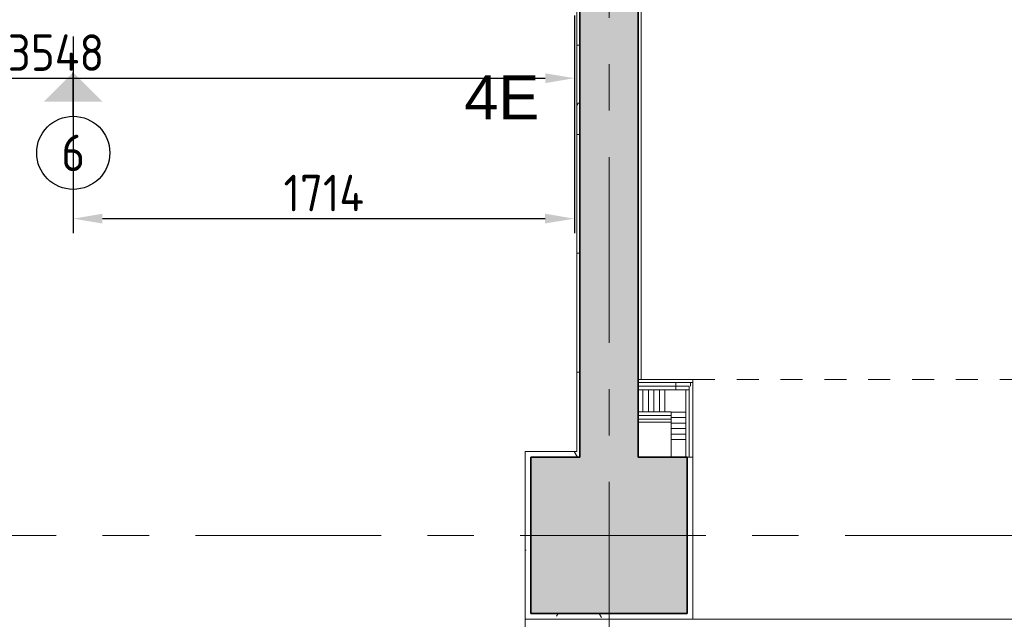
# Model space of a CAD drawing. Extents: x 2820 to 91013, y 1478 to 38178.
# Tile 98 of 182: x 30000 to 33369, y 30041 to 32091. Entities that reach past the tile are written whole.
import ezdxf
from ezdxf.enums import TextEntityAlignment as Align

# ---------------------------------------------------------------- set-up
doc = ezdxf.new("R2010")
doc.units = 0
doc.header["$LTSCALE"] = 50
doc.header["$PDSIZE"] = -5
doc.linetypes.add('Onderlegger 2e verdieping$0$gestippeld-fijn', pattern=[3, 1.5, -1.5])
doc.linetypes.add('Onderlegger 2e verdieping$0$stramien', pattern=[22.225, 12.7, -3.175, 3.175, -3.175])
doc.layers.get('0').update_dxf_attribs({"linetype": 'CONTINUOUS'})
doc.layers.get('DEFPOINTS').update_dxf_attribs({"linetype": 'CONTINUOUS'})
for name, color, linetype in [('AS-A38--_F----5', 2, 'CONTINUOUS'), ('AS-A38--_F---4-', 9, 'CONTINUOUS'), ('AS-I38-M_F----5_Wandmodulen', 7, 'CONTINUOUS'), ('AS-L38--', 7, 'CONTINUOUS'), ('AS-L38--_F----5', 7, 'CONTINUOUS'), ('AS-L38--_F---4-', 7, 'CONTINUOUS'), ('AS-L38--_F-23--', 3, 'CONTINUOUS'), ('AS-L38--_F1-----', 2, 'CONTINUOUS'), ('AS-L38--_F123--', 7, 'CONTINUOUS'), ('AS-M38--_F123--_Wandlengte', 1, 'CONTINUOUS'), ('AS-T38--_F-23--', 7, 'CONTINUOUS'), ('IWTEKST', 2, 'CONTINUOUS')]:
    doc.layers.add(name, color=color, linetype=linetype)
doc.layers.add('AS-I38-1_F----5', color=2, linetype='CONTINUOUS', plot=False)
for name, color, linetype, lineweight in [('Onderlegger 2e verdieping$0$A-DETL', 8, 'CONTINUOUS', 18), ('Onderlegger 2e verdieping$0$A-FLOR-OTLN', 8, 'CONTINUOUS', 18), ('Onderlegger 2e verdieping$0$A-WALL', 8, 'CONTINUOUS', 25), ('Onderlegger 2e verdieping$0$A-WALL-PATT', 8, 'CONTINUOUS', 50), ('Onderlegger 2e verdieping$0$I-WALL', 8, 'CONTINUOUS', 25), ('Onderlegger 2e verdieping$0$S-COLS', 8, 'CONTINUOUS', 18), ('Onderlegger 2e verdieping$0$S-GRID', 8, 'CONTINUOUS', 18)]:
    doc.layers.add(name, color=color, linetype=linetype, lineweight=lineweight)
doc.styles.get("Standard").update_dxf_attribs({"font": 'isocp.shx'})
doc.dimstyles.new('CWall_F2_Wandlengte', dxfattribs={"dimscale": 50, "dimtxt": 2.5, "dimasz": 2, "dimexe": 1, "dimexo": 1, "dimgap": 0.5, "dimtad": 1, "dimdec": 0, "dimdsep": 46, "dimtxsty": 'Standard', "dimcen": 2.5, "dimclrt": 2, "dimadec": 0, "dimazin": 0, "dimtfac": 1, "dimtdec": 0, "dimtix": 1, "dimtmove": 2, "dimatfit": 0, "dimfxl": 0, "dimtolj": 1, "dimtzin": 0, "dimarcsym": 0})
pattern_1 = [(0, (0, 0), (406.4, 101.6), [33.528, -271.272, 33.528, -271.272, -1625.6]), (0, (0, 0), (406.4, 101.6), [-609.6, 33.528, -576.072, 33.528, -271.272, -711.2]), (0, (0, 0), (406.4, 101.6), [-1524, 33.528, -169.672, 33.528, -474.472]), (120, (152.4, 50.8), (-291.18818, 301.15272), [33.528, -271.272, 33.528, -271.272, -1625.6]), (120, (152.4, 50.8), (-291.18818, 301.15272), [-609.6, 33.528, -576.072, 33.528, -271.272, -711.2]), (120, (152.4, 50.8), (-291.18818, 301.15272), [-1524, 33.528, -169.672, 33.528, -474.472]), (240, (203.2, 254), (-115.21182, -402.75272), [33.528, -271.272, 33.528, -271.272, -1625.6]), (240, (203.2, 254), (-115.21182, -402.75272), [-609.6, 33.528, -576.072, 33.528, -271.272, -711.2]), (240, (203.2, 254), (-115.21182, -402.75272), [-1524, 33.528, -169.672, 33.528, -474.472])]
pattern_2 = [(270, (36394.93, 30860.7), (500, 2e-12), []), (270, (36344.93, 30860.7), (500, 2e-12), []), (270, (36294.93, 30860.7), (500, 2e-12), []), (270, (36244.93, 30860.7), (500, 2e-12), [])]
pattern_3 = [(0, (869, 1360), (31.75, 31.75), [15.875, -47.625]), (90, (876.938, 1352.062), (-31.75, 31.75), [15.875, -47.625])]

# ---------------------------------------------------------------- blocks, each defined once
blk = doc.blocks.new('Onderlegger 2e verdieping')
at = {"layer": 'Onderlegger 2e verdieping$0$A-WALL-PATT', "lineweight": 18}
h = blk.add_hatch(dxfattribs=at)
h.set_pattern_fill('FP_60', color=256, style=0, pattern_type=2)
h.set_pattern_definition(pattern_1)
h.paths.add_polyline_path([(31906.6, 30615.2), (31916.6, 30615.2), (31916.6, 36088.2), (31906.6, 36088.2), (31906.6, 30924.9)], flags=0)
at = {"layer": 'Onderlegger 2e verdieping$0$A-WALL-PATT', "lineweight": 25}
blk.add_hatch(color=256, dxfattribs=at).paths.add_polyline_path([(32116.6, 30595.2), (32116.6, 35678.2), (31916.6, 35678.2), (31916.6, 30595.2), (31943.7, 30595.2)], flags=0)
at = {"layer": 'Onderlegger 2e verdieping$0$A-WALL-PATT', "lineweight": 18}
h = blk.add_hatch(dxfattribs=at)
h.set_pattern_fill('FP_60', color=256, style=0, pattern_type=2)
h.set_pattern_definition(pattern_1)
h.paths.add_polyline_path([(41103.3, 30850.7), (41103.3, 30860.7), (40895.6, 30860.7), (40895.6, 30850.7), (41073.3, 30850.7)], flags=0)
h.paths.add_polyline_path([(39685.3, 30850.7), (39695.3, 30850.7), (39695.3, 30860.7), (39195.3, 30860.7), (39195.3, 30850.7), (39588.3, 30850.7)], flags=0)
h.paths.add_polyline_path([(33978.6, 30850.7), (33978.6, 30860.7), (33527.6, 30860.7), (33527.6, 30850.7), (33778.4, 30850.7)], flags=0)
h.paths.add_polyline_path([(32116.6, 30850.7), (32303.6, 30850.7), (32303.6, 30860.7), (32116.6, 30860.7)], flags=0)
h = blk.add_hatch(dxfattribs=at)
h.set_pattern_fill('FP_271', color=256, angle=-270, style=0, pattern_type=2)
h.set_pattern_definition(pattern_2)
h.paths.add_polyline_path([(40895.6, 30838.2), (41103.3, 30838.2), (41103.3, 30850.7), (40895.6, 30850.7)], flags=0)
h.paths.add_polyline_path([(39282.5, 30838.2), (39685.3, 30838.2), (39685.3, 30850.7), (39205.3, 30850.7), (39205.3, 30838.2), (39217.8, 30838.2)], flags=0)
h.paths.add_polyline_path([(33778.4, 30838.2), (33978.6, 30838.2), (33978.6, 30850.7), (33527.6, 30850.7), (33527.6, 30838.2)], flags=0)
h.paths.add_polyline_path([(32303.6, 30838.2), (32303.6, 30850.7), (32116.6, 30850.7), (32116.6, 30838.2), (32291.1, 30838.2)], flags=0)
h = blk.add_hatch(dxfattribs=at)
h.set_pattern_fill('FP_271', color=256, angle=-270, style=0, pattern_type=2)
h.set_pattern_definition(pattern_2)
h.paths.add_polyline_path([(41073.3, 30825.7), (41103.3, 30825.7), (41103.3, 30838.2), (40895.6, 30838.2), (40895.6, 30825.7)], flags=0)
h.paths.add_polyline_path([(39672.8, 30825.7), (39672.8, 30838.2), (39217.8, 30838.2), (39217.8, 30825.7), (39660.3, 30825.7)], flags=0)
h.paths.add_polyline_path([(33978.6, 30825.7), (33978.6, 30838.2), (33527.6, 30838.2), (33527.6, 30825.7), (33778.4, 30825.7)], flags=0)
h.paths.add_polyline_path([(32279.1, 30825.7), (32291.1, 30825.7), (32291.1, 30838.2), (32116.6, 30838.2), (32116.6, 30825.7), (32249.5, 30825.7)], flags=0)
h = blk.add_hatch(dxfattribs=at)
h.set_pattern_fill('FP_272', color=256, angle=-270, style=0, pattern_type=2)
h.set_pattern_definition([(270, (36594.93, 30860.7), (337.5, 1e-12), []), (270, (36576.18, 30860.7), (337.5, 1e-12), []), (270, (36557.43, 30860.7), (337.5, 1e-12), []), (270, (36538.68, 30860.7), (337.5, 1e-12), []), (270, (36519.93, 30860.7), (337.5, 1e-12), []), (270, (36501.18, 30860.7), (337.5, 1e-12), []), (270, (36482.43, 30860.7), (337.5, 1e-12), [])])
h.paths.add_polyline_path([(41103.3, 30750.7), (41103.3, 30825.7), (40895.6, 30825.7), (40895.6, 30750.7), (41073.3, 30750.7)], flags=0)
h.paths.add_polyline_path([(39585.3, 30750.7), (39660.3, 30750.7), (39660.3, 30825.7), (39230.3, 30825.7), (39230.3, 30750.7), (39305.3, 30750.7)], flags=0)
h.paths.add_polyline_path([(33978.6, 30750.7), (33978.6, 30825.7), (33527.6, 30825.7), (33527.6, 30750.7), (33903.6, 30750.7)], flags=0)
h.paths.add_polyline_path([(32249.5, 30750.7), (32279.1, 30750.7), (32279.1, 30825.7), (32116.6, 30825.7), (32116.6, 30750.7), (32229.1, 30750.7)], flags=0)
h = blk.add_hatch(dxfattribs=at)
h.set_pattern_fill('FP_271', color=256, angle=-270, style=0, pattern_type=2)
h.set_pattern_definition(pattern_2)
h.paths.add_polyline_path([(40995.1, 30738.2), (41103.3, 30738.2), (41103.3, 30750.7), (40995.1, 30750.7)], flags=0)
h.paths.add_polyline_path([(40895.6, 30738.2), (40920.1, 30738.2), (40920.1, 30750.7), (40895.6, 30750.7)], flags=0)
h.paths.add_polyline_path([(39305.3, 30738.2), (39585.3, 30738.2), (39585.3, 30750.7), (39305.3, 30750.7)], flags=0)
h.paths.add_polyline_path([(33903.6, 30738.2), (33903.6, 30750.7), (33602.6, 30750.7), (33602.6, 30738.2), (33778.4, 30738.2)], flags=0)
h.paths.add_polyline_path([(32229.1, 30738.2), (32229.1, 30750.7), (32116.6, 30750.7), (32116.6, 30738.2)], flags=0)
h = blk.add_hatch(dxfattribs=at)
h.set_pattern_fill('FP_271', color=256, angle=-270, style=0, pattern_type=2)
h.set_pattern_definition(pattern_2)
h.paths.add_polyline_path([(40920.1, 30725.7), (40920.1, 30738.2), (40895.6, 30738.2), (40895.6, 30725.7)], flags=0)
h.paths.add_polyline_path([(39572.8, 30725.7), (39572.8, 30738.2), (39317.8, 30738.2), (39317.8, 30725.7), (39560.3, 30725.7)], flags=0)
h.paths.add_polyline_path([(40995.1, 30725.7), (41103.3, 30725.7), (41103.3, 30738.2), (40995.1, 30738.2)], flags=0)
h.paths.add_polyline_path([(33903.6, 30725.7), (33903.6, 30738.2), (33602.6, 30738.2), (33602.6, 30725.7), (33778.4, 30725.7)], flags=0)
h.paths.add_polyline_path([(32116.6, 30725.7), (32229.1, 30725.7), (32229.1, 30738.2), (32116.6, 30738.2)], flags=0)
h = blk.add_hatch(dxfattribs=at)
h.set_pattern_fill('FP_60', color=256, style=0, pattern_type=2)
h.set_pattern_definition(pattern_1)
h.paths.add_polyline_path([(40920.1, 30715.7), (40920.1, 30725.7), (40895.6, 30725.7), (40895.6, 30715.7), (40908.1, 30715.7)], flags=0)
h.paths.add_polyline_path([(41073.3, 30715.7), (41103.3, 30715.7), (41103.3, 30725.7), (40995.1, 30725.7), (40995.1, 30715.7)], flags=0)
h.paths.add_polyline_path([(39330.3, 30715.7), (39560.3, 30715.7), (39560.3, 30725.7), (39330.3, 30725.7)], flags=0)
h.paths.add_polyline_path([(33602.6, 30715.7), (33903.6, 30715.7), (33903.6, 30725.7), (33602.6, 30725.7)], flags=0)
h.paths.add_polyline_path([(32116.6, 30715.7), (32229.1, 30715.7), (32229.1, 30725.7), (32116.6, 30725.7)], flags=0)
h = blk.add_hatch(dxfattribs=at)
h.set_pattern_fill('FP_264', color=256, angle=90, style=0, pattern_type=2)
h.set_pattern_definition([(180, (32303.6, 30655.45), (-4e-14, -337.5), []), (180, (32303.6, 30674.2), (-4e-14, -337.5), []), (180, (32303.6, 30692.95), (-4e-14, -337.5), []), (180, (32303.6, 30711.7), (-4e-14, -337.5), []), (180, (32303.6, 30730.45), (-4e-14, -337.5), []), (180, (32303.6, 30749.2), (-4e-14, -337.5), []), (180, (32303.6, 30767.95), (-4e-14, -337.5), [])])
h.paths.add_polyline_path([(32279.1, 30595.2), (32279.1, 30750.7), (32229.1, 30750.7), (32229.1, 30595.2), (32249.5, 30595.2)], flags=0)
h = blk.add_hatch(dxfattribs=at)
h.set_pattern_fill('FP_60', color=256, style=0, pattern_type=2)
h.set_pattern_definition(pattern_1)
h.paths.add_polyline_path([(31749.6, 30595.2), (31916.6, 30595.2), (31916.6, 30615.2), (31729.6, 30615.2), (31729.6, 30595.2)], flags=0)
h = blk.add_hatch(dxfattribs=at)
h.set_pattern_fill('FP_60', color=256, style=0, pattern_type=2)
h.set_pattern_definition(pattern_1)
h.paths.add_polyline_path([(31749.6, 30041.2), (31749.6, 30595.2), (31729.6, 30595.2), (31729.6, 30041.2)], flags=0)
h = blk.add_hatch(dxfattribs=at)
h.set_pattern_fill('FP_60', color=256, style=0, pattern_type=2)
h.set_pattern_definition(pattern_1)
h.paths.add_polyline_path([(31749.6, 30041.2), (32303.6, 30041.2), (32303.6, 30061.2), (31749.6, 30061.2)], flags=0)
at = {"layer": 'Onderlegger 2e verdieping$0$S-COLS', "lineweight": 5}
blk.add_hatch(color=256, dxfattribs=at).paths.add_polyline_path([(32249.5, 30061.2), (32283.6, 30061.2), (32283.6, 30595.2), (31749.6, 30595.2), (31749.6, 30061.2)], flags=0)
at = {"layer": 'Onderlegger 2e verdieping$0$A-DETL', "linetype": 'Onderlegger 2e verdieping$0$gestippeld-fijn'}
blk.add_line((32303.6, 30861.2), (33503.1, 30861.2), dxfattribs=at)
at = {"layer": 'Onderlegger 2e verdieping$0$A-FLOR-OTLN'}
for p, q in [((32126.6, 30860.7), (32126.6, 32360.7)), ((31729.6, 29801.2), (31729.6, 30041.2)), ((33503.1, 30041.2), (32303.6, 30041.2))]:
    blk.add_line(p, q, dxfattribs=at)
at = {"layer": 'Onderlegger 2e verdieping$0$A-WALL', "lineweight": 35}
for p, q in [((31916.6, 35678.2), (31916.6, 30595.2)), ((32116.6, 30595.2), (32116.6, 35678.2))]:
    blk.add_line(p, q, dxfattribs=at)
at = {"layer": 'Onderlegger 2e verdieping$0$I-WALL', "lineweight": 18}
for p, q in [((31906.6, 36088.2), (31906.6, 30615.2)), ((31916.6, 30595.2), (31916.6, 36088.2)), ((32303.6, 30860.7), (32116.6, 30860.7)), ((32116.6, 30860.7), (32116.6, 30715.7)), ((32303.6, 30041.2), (32303.6, 30860.7)), ((32303.6, 30850.7), (32116.6, 30850.7)), ((32291.1, 30838.2), (32116.6, 30838.2)), ((32291.1, 30825.7), (32116.6, 30825.7)), ((32279.1, 30595.2), (32279.1, 30825.7)), ((32291.1, 30838.2), (32291.1, 30595.2)), ((32229.1, 30750.7), (32116.6, 30750.7)), ((32229.1, 30738.2), (32116.6, 30738.2)), ((32229.1, 30725.7), (32116.6, 30725.7)), ((32229.1, 30750.7), (32229.1, 30725.7)), ((32229.1, 30725.7), (32229.1, 30595.2)), ((32116.6, 30715.7), (32229.1, 30715.7)), ((31729.6, 30615.2), (31729.6, 30041.2)), ((31906.6, 30615.2), (31729.6, 30615.2)), ((31749.6, 30061.2), (31749.6, 30595.2)), ((31749.6, 30595.2), (31916.6, 30595.2)), ((32229.1, 30595.2), (32283.6, 30595.2)), ((32283.6, 30595.2), (32303.6, 30595.2)), ((32283.6, 30595.2), (32283.6, 30061.2)), ((32283.6, 30061.2), (31749.6, 30061.2)), ((31729.6, 30041.2), (32303.6, 30041.2))]:
    blk.add_line(p, q, dxfattribs=at)
at = {"layer": 'Onderlegger 2e verdieping$0$S-COLS', "lineweight": 35}
for p, q in [((31916.6, 30595.2), (31749.6, 30595.2)), ((31749.6, 30595.2), (31749.6, 30061.2)), ((32283.6, 30595.2), (32116.6, 30595.2)), ((32283.6, 30061.2), (32283.6, 30595.2)), ((31749.6, 30061.2), (32283.6, 30061.2))]:
    blk.add_line(p, q, dxfattribs=at)
at = {"layer": 'Onderlegger 2e verdieping$0$S-GRID', "linetype": 'Onderlegger 2e verdieping$0$stramien'}
for p, q in [((32016.6, 37178.2), (32016.6, 16803)), ((2820.4, 30328.2), (55386.6, 30328.2))]:
    blk.add_line(p, q, dxfattribs=at)
blk = doc.blocks.new('WandNr2-_CTA01')
at = {"layer": 'AS-T38--_F-23--', "color": 0, "linetype": 'ByBlock'}
blk.add_line((0, -5), (0, -2), dxfattribs=at)
blk.add_circle((0, -7.5), 2.5, dxfattribs=at)
blk.add_solid([(0, -2), (2, -4), (-2, -4)], dxfattribs=at)
blk.add_attdef('WANDNR', text='', height=2.5, dxfattribs=at).set_placement((0, -7.5), align=Align.MIDDLE)
blk = doc.blocks.new('BvnAans-_CTA01')
at = {"layer": 'AS-L38--_F----5', "color": 0, "invisible_edges": 10}
blk.add_3dface([(0, 0), (1, 0), (1, 0, 1), (0, 0, 1)], dxfattribs=at)
at = {"layer": 'AS-L38--_F---4-', "invisible_edges": 10}
for points in [[(0, 0.5), (1, 0.5), (1, 0.5, 1), (0, 0.5, 1)], [(0, -0.5), (1, -0.5), (1, -0.5, 1), (0, -0.5, 1)]]:
    blk.add_3dface(points, dxfattribs=at)
at = {"layer": 'AS-L38--_F---4-'}
blk.add_3dface([(0, -0.5, 1), (0, 0.5, 1), (1, 0.5, 1), (1, -0.5, 1)], dxfattribs=at)
blk = doc.blocks.new('OndrAans_CTA01')
at = {"layer": 'AS-L38--_F----5', "color": 0, "invisible_edges": 10}
blk.add_3dface([(0, 0), (1, 0), (1, 0, 1), (0, 0, 1)], dxfattribs=at)
at = {"layer": 'AS-L38--_F---4-', "invisible_edges": 10}
for points in [[(0, 0.5), (1, 0.5), (1, 0.5, 1), (0, 0.5, 1)], [(0, -0.5), (1, -0.5), (1, -0.5, 1), (0, -0.5, 1)]]:
    blk.add_3dface(points, dxfattribs=at)
at = {"layer": 'AS-L38--_F123--', "color": 0}
blk.add_3dface([(0, -0.5), (1, -0.5), (1, 0.5), (0, 0.5)], dxfattribs=at)
blk = doc.blocks.new('Q0WDSTL-_CTA01')
at = {"layer": 'AS-L38--_F-23--'}
for p, q in [((0, 0.3), (0, 0.5)), ((0, -0.3), (0, -0.5))]:
    blk.add_line(p, q, dxfattribs=at)
at = {"layer": 'AS-L38--_F-23--', "color": 1}
blk.add_lwpolyline([(0, 0.3), (1, 0.3), (1, -0.3), (0, -0.3)], dxfattribs=at)
at = {"layer": 'AS-L38--_F1-----'}
blk.add_lwpolyline([(0, 0.5), (0, -0.5)], dxfattribs=at)
blk = doc.blocks.new('D1------_CTA01')
at = {"layer": 'AS-L38--_F----5', "color": 0}
blk.add_3dface([(0, 0), (1, 0), (1, 0, 1), (0, 0, 1)], dxfattribs=at)
at = {"layer": 'AS-L38--_F---4-'}
for points in [[(0, 0.5), (1, 0.5), (1, 0.5, 1), (0, 0.5, 1)], [(0, -0.5), (1, -0.5), (1, -0.5, 1), (0, -0.5, 1)]]:
    blk.add_3dface(points, dxfattribs=at)
blk = doc.blocks.new('QWND23--_CTA01')
at = {"layer": 'AS-A38--_F----5', "extrusion": (0, -1, 0)}
h = blk.add_hatch(dxfattribs=at)
h.set_pattern_fill('CROSS', color=256, scale=5, style=0)
h.set_pattern_definition(pattern_3)
h.paths.add_polyline_path([(0, 940), (1738, 940), (1738, 1780), (0, 1780)])
at = {"layer": 'AS-A38--_F---4-', "extrusion": (0, -1, 0)}
h = blk.add_hatch(dxfattribs=at)
h.set_pattern_fill('CROSS', color=256, scale=5, style=0)
h.set_pattern_definition(pattern_3)
h.paths.add_polyline_path([(0, 940), (1738, 940), (1738, 1780), (0, 1780)])
h = blk.add_hatch(dxfattribs=at)
h.set_pattern_fill('CROSS', color=256, scale=5, style=0)
h.set_pattern_definition(pattern_3)
h.paths.add_polyline_path([(0, 940), (1738, 940), (1738, 1780), (0, 1780)])
at = {"layer": 'DEFPOINTS'}
blk.add_point((0, 0, 2700), dxfattribs=at)
at = {"layer": 'AS-L38--', "yscale": 95}
for name, p, xscale, zscale in [('BvnAans-_CTA01', (0, 0, 2660), 1738, 40), ('OndrAans_CTA01', (0, 0), 1738, 60), ('Q0WDSTL-_CTA01', (0, 0), 10, 10), ('D1------_CTA01', (0, 0, 1780), 1738, 880), ('D1------_CTA01', (0, 0, 940), 1738, 840), ('D1------_CTA01', (0, 0, 60), 1738, 880)]:
    blk.add_blockref(name, p, dxfattribs=dict(at, xscale=xscale, zscale=zscale))
at = {"layer": 'AS-L38--', "xscale": 10, "yscale": 95, "zscale": 10, "rotation": 180}
blk.add_blockref('Q0WDSTL-_CTA01', (1738, 0), dxfattribs=at)
at = {"layer": 'AS-I38-1_F----5', "extrusion": (0, -1, 0)}
blk.add_text('1', height=90, dxfattribs=at).set_placement((40, 130))
at = {"layer": 'AS-I38-M_F----5_Wandmodulen', "extrusion": (0, -1, 0)}
blk.add_text('AH-Z1', height=125, rotation=90, dxfattribs=at).set_placement((869, 2750), align=Align.MIDDLE_LEFT)
blk = doc.blocks.new('*D185')
at = {"layer": 'AS-M38--_F123--_Wandlengte', "color": 0, "lineweight": -2}
for p, q in [((30183.6, 32034.2), (30183.6, 31361.2)), ((31898, 32017.7), (31898, 31361.2)), ((30283.6, 31411.2), (31798, 31411.2))]:
    blk.add_line(p, q, dxfattribs=at)
at = {"layer": 'AS-M38--_F123--_Wandlengte', "color": 0}
for points in [[(30283.6, 31427.9), (30283.6, 31394.6), (30183.6, 31411.2)], [(31798, 31427.9), (31798, 31394.6), (31898, 31411.2)]]:
    blk.add_solid(points, dxfattribs=at)
at = {"layer": 'DEFPOINTS', "color": 0}
for p in [(30183.6, 32084.2, -200), (31898, 32067.7), (31898, 31411.2)]:
    blk.add_point(p, dxfattribs=at)
at = {"layer": 'AS-M38--_F123--_Wandlengte', "color": 2, "insert": (31040.8, 31498.7), "char_height": 125, "attachment_point": 5}
blk.add_mtext('\\A1;1714', dxfattribs=at)
blk = doc.blocks.new('*D186')
at = {"layer": 'AS-M38--_F123--_Wandlengte', "color": 0, "lineweight": -2}
for p, q in [((28350.6, 32201.3), (28350.6, 31841.4)), ((31898.6, 32106.1), (31898.6, 31841.4)), ((28450.6, 31891.4), (31798.6, 31891.4))]:
    blk.add_line(p, q, dxfattribs=at)
at = {"layer": 'AS-M38--_F123--_Wandlengte', "color": 0}
for points in [[(28450.6, 31908.1), (28450.6, 31874.7), (28350.6, 31891.4)], [(31798.6, 31908.1), (31798.6, 31874.7), (31898.6, 31891.4)]]:
    blk.add_solid(points, dxfattribs=at)
at = {"layer": 'DEFPOINTS', "color": 0}
for p in [(28350.6, 32251.3), (31898.6, 32156.1), (31898.6, 31891.4)]:
    blk.add_point(p, dxfattribs=at)
at = {"layer": 'AS-M38--_F123--_Wandlengte', "color": 2, "insert": (30124.6, 31978.9), "char_height": 125, "attachment_point": 5}
blk.add_mtext('\\A1;3548', dxfattribs=at)

msp = doc.modelspace()

# ---------------------------------------------------------------- block references
msp.add_blockref('Onderlegger 2e verdieping', (0, 0))
at = {"layer": 'AS-L38--', "rotation": 90}
msp.add_blockref('QWND23--_CTA01', (30183.6, 32256.2), dxfattribs=at)
at = {"layer": 'AS-L38--', "xscale": 50, "yscale": 50, "zscale": 50}
msp.add_blockref('WandNr2-_CTA01', (30183.6, 32011.2), dxfattribs=at).add_auto_attribs({'WANDNR': '6'})

# ---------------------------------------------------------------- texts
at = {"layer": 'IWTEKST', "insert": (31521.8, 31900.7, 120), "char_height": 150, "width": 3405, "attachment_point": 1}
msp.add_mtext('{\\fArial|b0|i0|c0|p34;4E}', dxfattribs=at)

# ---------------------------------------------------------------- dimensions: what is measured, and where the dimension line sits
at = {"layer": 'AS-M38--_F123--_Wandlengte'}
for base, p1, p2, picture, middle in [((31898.6, 31891.4), (28350.6, 32251.3), (31898.6, 32156.1), '*D186', (30124.6, 31978.9)), ((31898, 31411.2), (30183.6, 32084.2, -200), (31898, 32067.7), '*D185', (31040.8, 31498.7))]:
    dim = msp.add_linear_dim(base=base, p1=p1, p2=p2, dimstyle='CWall_F2_Wandlengte', dxfattribs=at)
    dim.commit()
    dim.dimension.update_dxf_attribs({"geometry": picture, "text_midpoint": middle})

doc.saveas('drawing.dxf')
